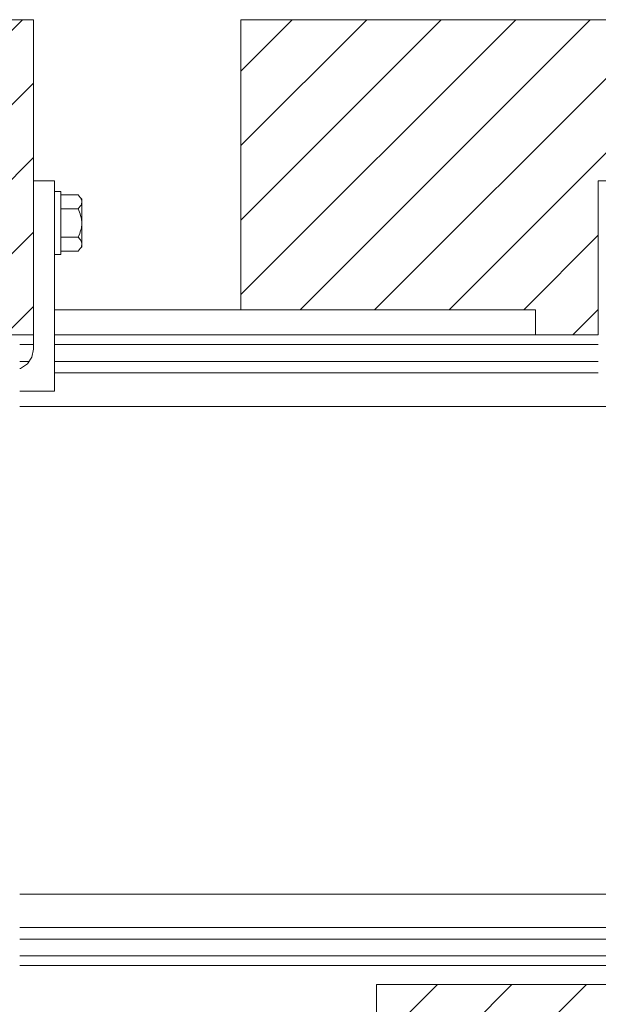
# Model space of a CAD drawing. Header units: millimetres. Extents: x 53056 to 116131, y -669674 to -625124.
# Tile 193 of 256: x 62910 to 63186, y -635322 to -634853. Entities that reach past the tile are written whole.
import ezdxf

# ---------------------------------------------------------------- set-up
doc = ezdxf.new("R2010")
doc.units = ezdxf.units.MM
doc.header["$MEASUREMENT"] = 0
doc.linetypes.add('DGN Style 1', pattern=[536.1990872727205, 0.8921781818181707, -535.3069090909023])
for name, color, linetype, lineweight in [('Main Cradle Blocks', 7, 'Continuous', 0), ('Side Cradle Blocks', 7, 'Continuous', 0), ('Side Cradle Stbd', 7, 'Continuous', 0)]:
    doc.layers.add(name, color=color, linetype=linetype, lineweight=lineweight)

# ---------------------------------------------------------------- blocks, each defined once
blk = doc.blocks.new('*U55')
at = {"linetype": 'Continuous', "lineweight": 0}
h = blk.add_hatch(dxfattribs=at)
h.set_pattern_fill('HATCH', color=30, style=0, pattern_type=2)
h.set_pattern_definition([(45, (-21991.660244, 12461.495591), (-17.71895608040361, 17.71895608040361), [])])
h.paths.add_polyline_path([(-21754.6805832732, 12396.1757699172), (-21683.46220844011, 12396.1757699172), (-21676.89747780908, 12396.1757699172), (-21676.89747780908, 12469.45638980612), (-21676.89747780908, 12546.1757699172), (-22131.89747780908, 12546.1757699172), (-22131.89747780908, 12469.45638980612), (-22131.89747780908, 12408.1757699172), (-22075.89747780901, 12408.1757699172), (-22075.89747780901, 12396.1757699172), (-22054.68058327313, 12396.17580080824), (-22054.68058327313, 12406.1757699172), (-21754.68058327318, 12406.1757699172)])
h = blk.add_hatch(dxfattribs=at)
h.set_pattern_fill('HATCH', color=30, style=0, pattern_type=2)
h.set_pattern_definition([(45, (-21402.903763, 12496.725731), (-17.71895608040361, 17.71895608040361), [])])
h.paths.add_polyline_path([(-21408.32213600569, 12469.45638980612), (-21108.32213600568, 12469.45638980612), (-21108.32213600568, 12465.03916223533), (-21108.32213600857, 12465.03913134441), (-21107.17304576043, 12465.03902375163), (-21105.2265056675, 12465.03841150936), (-21103.46914635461, 12465.03641439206), (-21101.47332197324, 12463.03340969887), (-21101.47302652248, 12448.10062734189), (-21101.47302652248, 12448.10059645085), (-21095.78976266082, 12448.10059645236), (-21095.78952585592, 12546.1757699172), (-21578.32213600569, 12546.1757699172), (-21578.32213600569, 12408.17580080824), (-21578.32213600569, 12408.1757699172), (-21438.1802743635, 12408.1757699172), (-21438.18058327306, 12396.1757699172), (-21408.32216689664, 12396.1757699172), (-21408.32213600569, 12396.1757699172)])
h = blk.add_hatch(dxfattribs=at)
h.set_pattern_fill('HATCH', color=30, style=0, pattern_type=2)
h.set_pattern_definition([(45, (-21401.30263, 12041.085657), (-17.71895608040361, 17.71895608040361), [])])
h.paths.add_polyline_path([(-21260.78911556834, 12061.69492971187), (-21245.7891464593, 12061.69492971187), (-21245.78911556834, 12077.69492971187), (-21216.96914635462, 12077.69492971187), (-21216.96914635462, 12077.69496060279), (-21216.96914635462, 12083.40396477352), (-21216.96914635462, 12087.07755214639), (-21216.96917724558, 12087.07755214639), (-21513.75592507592, 12087.07755214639), (-21513.75592507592, 12010.35817203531), (-21305.92037223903, 12010.35817203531), (-21305.92034903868, 12010.35815163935)])
at = {"color": 30, "linetype": 'Continuous', "lineweight": 0, "flags": 128}
for points in [[(-21754.6805832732, 12396.1757699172), (-21683.46220844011, 12396.1757699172), (-21676.89747780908, 12396.1757699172), (-21676.89747780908, 12469.45638980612), (-21676.89747780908, 12546.1757699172), (-22131.89747780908, 12546.1757699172), (-22131.89747780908, 12469.45638980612), (-22131.89747780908, 12408.1757699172), (-22075.89747780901, 12408.1757699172), (-22075.89747780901, 12396.1757699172), (-22054.68058327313, 12396.17580080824), (-22054.68058327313, 12406.1757699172), (-21754.68058327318, 12406.1757699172), (-21754.6805832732, 12396.1757699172)], [(-21408.32213600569, 12469.45638980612), (-21108.32213600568, 12469.45638980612), (-21108.32213600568, 12465.03916223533), (-21108.32213600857, 12465.03913134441), (-21107.17304576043, 12465.03902375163), (-21105.2265056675, 12465.03841150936), (-21103.46914635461, 12465.03641439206), (-21101.47332197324, 12463.03340969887), (-21101.47302652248, 12448.10062734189), (-21101.47302652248, 12448.10059645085), (-21095.78976266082, 12448.10059645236), (-21095.78952585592, 12546.1757699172), (-21578.32213600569, 12546.1757699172), (-21578.32213600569, 12408.17580080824), (-21578.32213600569, 12408.1757699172), (-21438.1802743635, 12408.1757699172), (-21438.18058327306, 12396.1757699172), (-21408.32216689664, 12396.1757699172), (-21408.32213600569, 12396.1757699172), (-21408.32213600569, 12469.45638980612)], [(-21260.78911556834, 12061.69492971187), (-21245.7891464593, 12061.69492971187), (-21245.78911556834, 12077.69492971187), (-21216.96914635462, 12077.69492971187), (-21216.96914635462, 12077.69496060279), (-21216.96914635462, 12083.40396477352), (-21216.96914635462, 12087.07755214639), (-21216.96917724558, 12087.07755214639), (-21513.75592507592, 12087.07755214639), (-21513.75592507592, 12010.35817203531), (-21305.92037223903, 12010.35817203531), (-21305.92034903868, 12010.35815163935), (-21260.78911556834, 12061.69492971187)]]:
    blk.add_lwpolyline(points, close=True, dxfattribs=at)
at = {"layer": 'Main Cradle Blocks', "color": 7, "linetype": 'Continuous', "lineweight": 0}
for p, q in [((-21513.75592507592, 12010.35820292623), (-21513.75592507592, 12087.07755214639)), ((-21513.75592507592, 12087.07755214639), (-21216.96917724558, 12087.07755214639))]:
    blk.add_line(p, q, dxfattribs=at)
at = {"layer": 'Side Cradle Blocks', "color": 7, "linetype": 'Continuous', "lineweight": 0}
for p, q in [((-21676.89747780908, 12546.1757699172), (-22131.89747780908, 12546.1757699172)), ((-21676.89747780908, 12396.1757699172), (-21676.89747780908, 12546.1757699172)), ((-21095.78914645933, 12546.1757699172), (-21578.32213600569, 12546.1757699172)), ((-21578.32213600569, 12546.1757699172), (-21578.32213600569, 12408.17580080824)), ((-21676.89747780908, 12469.45638980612), (-21666.89747780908, 12469.45638980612)), ((-21666.89747780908, 12369.45638980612), (-21666.89747780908, 12469.45638980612)), ((-21655.68938803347, 12462.83138980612), (-21663.89744691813, 12462.83138980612)), ((-21655.68112610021, 12462.82102717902), (-21655.68938803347, 12462.83138980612)), ((-21655.68938803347, 12462.83138980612), (-21654.64760310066, 12461.58544304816)), ((-21654.70600361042, 12457.37731130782), (-21655.68938803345, 12456.14388980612)), ((-21653.89747785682, 12459.48742684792), (-21653.89778671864, 12458.10993105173)), ((-21653.89747780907, 12459.48763980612), (-21653.89747780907, 12456.92042395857)), ((-21655.68938803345, 12456.14388980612), (-21663.89744691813, 12456.14388980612)), ((-21654.68062142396, 12453.78718182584), (-21655.68938803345, 12456.14388980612)), ((-21653.89977878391, 12449.2255000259), (-21653.89747780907, 12445.51754498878)), ((-21653.89977878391, 12449.2255000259), (-21653.89959077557, 12448.42473095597)), ((-21653.89747780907, 12445.51773410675), (-21653.89747780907, 12449.45635264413)), ((-21654.91729170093, 12444.4899814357), (-21655.68938803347, 12442.76888980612)), ((-21655.68938803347, 12442.76888980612), (-21663.89744691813, 12442.76888980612)), ((-21655.68938803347, 12442.76888980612), (-21654.64760310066, 12441.52294305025)), ((-21654.57906628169, 12441.44097485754), (-21654.64760310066, 12441.52294305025)), ((-21653.89778671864, 12440.74085391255), (-21653.89747800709, 12439.42598317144)), ((-21653.89747780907, 12441.99026646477), (-21653.89747780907, 12439.42597780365)), ((-21655.68938803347, 12436.08138980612), (-21663.89744691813, 12436.08138980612)), ((-21654.70600361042, 12437.31481130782), (-21655.68938803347, 12436.08138980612)), ((-21655.68853791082, 12436.08240652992), (-21654.64760310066, 12437.32733656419)), ((-21653.89762517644, 12438.05336817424), (-21654.64760310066, 12437.32733656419)), ((-21683.46220844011, 12396.1757699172), (-21676.89747780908, 12396.1757699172)), ((-21676.89747780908, 12389.45638980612), (-21676.89747780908, 12396.1757699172)), ((-21438.18058018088, 12396.1757699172), (-21408.32216689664, 12396.1757699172)), ((-21683.07064348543, 12380.21759448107), (-21679.82640999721, 12382.38532199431)), ((-21683.07064348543, 12380.21759448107), (-21683.4636578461, 12380.13941906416)), ((-21683.4636578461, 12369.45638980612), (-21666.89747780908, 12369.45638980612))]:
    blk.add_line(p, q, dxfattribs=at)
at = {"layer": 'Side Cradle Blocks', "color": 7, "linetype": 'Continuous', "lineweight": 0, "flags": 128}
for points in [[(-21666.89744691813, 12464.45638980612), (-21663.89747780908, 12464.45638980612), (-21663.89747780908, 12464.45638980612)], [(-21663.89747780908, 12464.45638949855), (-21663.89747780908, 12463.31458279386), (-21663.89747780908, 12460.06299152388), (-21663.89747780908, 12455.19664129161), (-21663.89747780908, 12449.45638980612), (-21663.89747780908, 12443.71613832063), (-21663.89747780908, 12438.84978808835), (-21663.89747780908, 12435.59819681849), (-21663.89747780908, 12434.45638980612), (-21666.89744691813, 12434.45638980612)], [(-21654.70600361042, 12457.37731130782), (-21654.40431331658, 12457.75570991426), (-21654.11605416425, 12458.35722453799), (-21653.89747780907, 12459.48763980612), (-21653.92910758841, 12459.91593339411), (-21654.02223876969, 12460.33996018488), (-21654.57906628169, 12461.50347485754), (-21654.64760310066, 12461.58544304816)], [(-21653.89747780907, 12459.48763980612), (-21653.89747780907, 12460.85926877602), (-21654.64760310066, 12461.58544304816)], [(-21653.89977167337, 12449.25721239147), (-21653.89977878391, 12449.2255000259), (-21653.89747780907, 12449.45638980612), (-21653.89747780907, 12453.39523462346), (-21653.89747780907, 12456.92042395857)], [(-21654.68062142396, 12453.78718182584), (-21654.64440948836, 12453.6496193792), (-21654.07223100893, 12451.47601914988), (-21653.89747780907, 12449.45638980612)], [(-21654.91729170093, 12444.4899814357), (-21654.68866935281, 12445.24596644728), (-21654.1483342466, 12447.03269134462), (-21653.89977878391, 12449.2255000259)], [(-21653.89747780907, 12445.51754498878), (-21653.89747780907, 12441.99235565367), (-21653.90536114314, 12439.63885040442), (-21653.90515490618, 12439.79264372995)], [(-21653.89778671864, 12445.28718750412), (-21653.89747780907, 12445.51754498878), (-21653.89747780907, 12445.51754498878)], [(-21654.57906628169, 12441.44097485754), (-21654.02223876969, 12440.27746018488), (-21653.9291075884, 12439.85343339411), (-21653.90536114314, 12439.63885040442), (-21653.89747780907, 12439.42513980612), (-21654.11605416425, 12438.29472453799), (-21654.40431331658, 12437.69320991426), (-21654.70600361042, 12437.31481130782)], [(-21653.89747780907, 12439.42513980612), (-21653.89747780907, 12439.42513980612), (-21653.89747780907, 12438.05351083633), (-21654.70600361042, 12437.31481130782), (-21654.70591197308, 12437.31489503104)], [(-21676.89747780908, 12389.45638980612), (-21677.65868248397, 12385.62955548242), (-21679.82640999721, 12382.38532199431)]]:
    blk.add_lwpolyline(points, dxfattribs=at)
at = {"layer": 'Side Cradle Stbd', "color": 7, "linetype": 'Continuous', "lineweight": 0}
for p, q in [((-21666.89744691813, 12408.1757699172), (-21594.47494656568, 12408.1757699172)), ((-21594.47494676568, 12408.1757699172), (-21438.1802743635, 12408.1757699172)), ((-21666.89744691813, 12396.1757699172), (-21594.47494656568, 12396.1757699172)), ((-21594.47494676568, 12396.1757699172), (-21438.18058327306, 12396.1757699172)), ((-21676.89750870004, 12391.55839235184), (-21683.46134302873, 12391.55839235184)), ((-21594.47494656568, 12391.55839235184), (-21666.89744691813, 12391.55839235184)), ((-21408.32216689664, 12391.55839235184), (-21594.47494676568, 12391.55839235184)), ((-21679.02563205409, 12383.5838264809), (-21683.46242947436, 12383.5838264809)), ((-21594.47494656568, 12383.5838264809), (-21666.89744691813, 12383.5838264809)), ((-21408.32216689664, 12383.5838264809), (-21594.47494676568, 12383.5838264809)), ((-21594.47494656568, 12378.15552419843), (-21666.89744691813, 12378.15552419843)), ((-21408.32216689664, 12378.15552419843), (-21594.47494676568, 12378.15552419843)), ((-21594.47494656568, 12362.20639245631), (-21683.46364605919, 12362.20639245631)), ((-21262.45665047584, 12362.20639245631), (-21594.47494676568, 12362.20639245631)), ((-21594.47494656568, 12130.14514737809), (-21683.46251557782, 12130.14514737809)), ((-21234.96917724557, 12130.14514737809), (-21594.47494676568, 12130.14514737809)), ((-21594.47494656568, 12114.19601563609), (-21683.46242947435, 12114.19601563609)), ((-21216.96917724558, 12114.19601563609), (-21594.47494676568, 12114.19601563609)), ((-21594.47494656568, 12108.76771335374), (-21683.45492520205, 12108.76771335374)), ((-21216.96917724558, 12108.76771335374), (-21594.47494676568, 12108.76771335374)), ((-21594.47494656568, 12096.1757699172), (-21683.46355605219, 12096.1757699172)), ((-21594.47494656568, 12100.79314748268), (-21683.46220844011, 12100.79314748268)), ((-21216.96917724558, 12100.79314748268), (-21594.47494676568, 12100.79314748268)), ((-21216.96917724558, 12096.1757699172), (-21594.47494676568, 12096.1757699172))]:
    blk.add_line(p, q, dxfattribs=at)
at = {"layer": 'Side Cradle Stbd', "color": 7, "linetype": 'Continuous', "lineweight": 0, "flags": 128}
blk.add_lwpolyline([(-21438.18058327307, 12408.1757699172), (-21438.18058327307, 12408.1757699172), (-21438.18058327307, 12396.1757699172)], dxfattribs=at)

msp = doc.modelspace()

# ---------------------------------------------------------------- block references
at = {"color": 7, "linetype": 'DGN Style 1', "lineweight": 0}
msp.add_blockref('*U55', (84593.95000000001, -647399.3500000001), dxfattribs=at)

doc.saveas('drawing.dxf')
